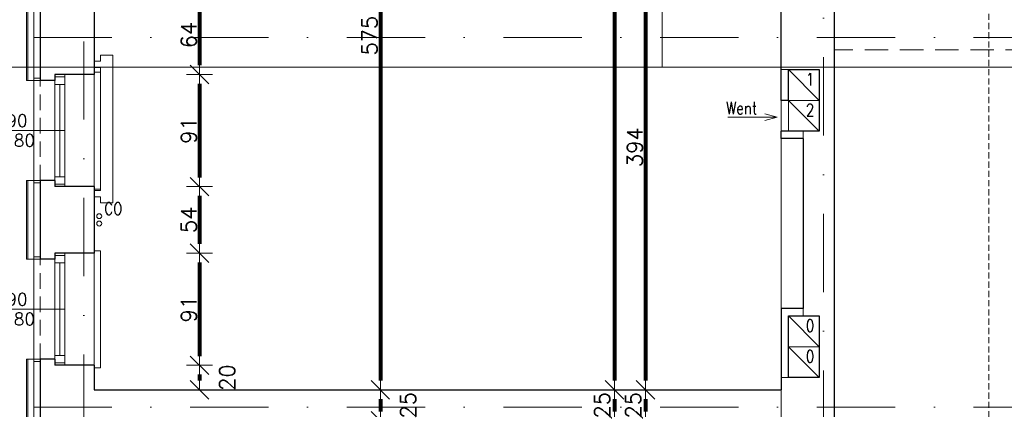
# Model space of a CAD drawing. Header units: metres. Extents: x 7408630 to 15602436, y 5561464 to 13303678.
# Tile 88 of 123: x 7413710 to 7414508, y 5565105 to 5565421. Entities that reach past the tile are written whole.
import ezdxf
from ezdxf.enums import TextEntityAlignment as Align

# ---------------------------------------------------------------- set-up
doc = ezdxf.new("R2010")
doc.units = ezdxf.units.M
doc.header["$MEASUREMENT"] = 0
for name, pattern in [('CARKOVANA', [7.5, 5, -2.5]), ('DASHDOT', [25.4, 12.7, -6.35, 0, -6.35]), ('HIDDEN', [9.525, 6.35, -3.175])]:
    doc.linetypes.add(name, pattern=pattern)
for name, color, linetype, lineweight in [('!! 0_ Istn-okna', 6, 'Continuous', 13), ('!! 0_ Istn-sciany', 3, 'Continuous', 30), ('!! 0_ Istn-widok', 1, 'Continuous', 15), ('!! 0_Istn-armatura', 6, 'Continuous', 9), ('!! 0_Istn-cienka', 4, 'Continuous', 9), ('!! 0_Istn-went', 5, 'Continuous', 13), ('!! 0_Opis_okna', 8, 'Continuous', 15), ('!! 0_Opis_pom', 9, 'Continuous', 13), ('!! 0_Osie', 1, 'DASHDOT', 13), ('!! 1_ tynk zewn  - nowy', 21, 'Continuous', 20), ('!! 1_OPIS POM NOWE', 140, 'Continuous', 5), ('!! 2_ remont Ocieplenie', 4, 'ZIGZAG', 5), ('!! wymiary osi', 250, 'Continuous', 5), ('0-osie-liniA', 14, 'DASHDOT', 5), ('Granica', 112, 'Continuous', 80)]:
    doc.layers.add(name, color=color, linetype=linetype, lineweight=lineweight)
for name, color, linetype, lineweight, plot in [('!! 0_Istn-grzejniki', 7, 'Continuous', 0, False), ('!! 0_ramki', 66, 'Continuous', 9, False), ('Powierzchnia', 140, 'Continuous', 5, False)]:
    doc.layers.add(name, color=color, linetype=linetype, lineweight=lineweight, plot=plot)
doc.layers.add('!! 1_Wyburzenia', color=252, linetype='CARKOVANA', lineweight=13, true_color=0x696969)
doc.styles.add('50', font='ROMANS.shx', dxfattribs={"width": 0.8, "oblique": 10, "height": 10})
doc.styles.add('ARCHETYP', font='romans.shx', dxfattribs={"height": 15})
doc.styles.add('ARIAL', font='tahoma.ttf')
doc.styles.add('TXT', font='simplex.shx')
doc.linetypes.add('ZIGZAG', pattern='A,0.00254,-5.08,[131,ltypeshp.shx,S=5.08,R=0,X=-5.08,Y=0],-10.16,[131,ltypeshp.shx,S=5.08,R=180,X=5.08,Y=0],-5.08', length=20.32254)
doc.dimstyles.new('DIM50', dxfattribs={"dimscale": 5, "dimtxt": 2, "dimasz": 1, "dimexe": 0, "dimexo": 0, "dimgap": 0.5, "dimtad": 1, "dimdec": 4, "dimrnd": 0.5, "dimdsep": 46, "dimtxsty": 'TXT', "dimblk": 'TICK1', "dimblk1": 'TICK1', "dimblk2": 'TICK1', "dimsah": 1, "dimcen": 0, "dimse1": 1, "dimse2": 1, "dimclrd": 1, "dimclre": 7, "dimclrt": 9, "dimadec": 0, "dimazin": 0, "dimtfac": 1, "dimtdec": 4, "dimtmove": 2, "dimatfit": 3, "dimldrblk": 'TICK1', "dimfxl": 1, "dimtolj": 1, "dimarcsym": 0})

# ---------------------------------------------------------------- blocks, each defined once
blk = doc.blocks.new('BLOK OSI')
at = {"layer": '0-osie-liniA', "ltscale": 5}
for points in [[(52592.21142, -193637.0088), (52592.21142, -199860.81919)], [(51992.21142, -199661.23318), (51992.21142, -193642.4104)], [(51570.03302, -196290.0883), (53810.60983, -196290.0883)], [(51570.03302, -196590.0883), (53810.60983, -196590.0883)]]:
    blk.add_lwpolyline(points, dxfattribs=at)
blk = doc.blocks.new('1_ok-opis')
blk.add_line((0, 111.61), (0, 50))
blk.add_circle((0, 128.61), 17)
at = {"style": '50', "oblique": 10, "width": 0.8}
for tag, rotation, p in [('NR', 90, (0, 128.61)), ('NR', 270, (0, 128.61)), ('SZEROKOŚĆ', 90, (-8, 78.29)), ('SZEROKOŚĆ', 270, (8, 78.29)), ('WYSOKOŚĆ', 270, (-8, 78.29)), ('WYSOKOŚĆ', 90, (8, 78.29))]:
    blk.add_attdef(tag, text='', height=10, rotation=rotation, dxfattribs=at).set_placement(p, align=Align.MIDDLE)
blk = doc.blocks.new('TICK1')
at = {"color": 0}
for p, q in [((0, -1.4), (0, 1.4)), ((0, 0), (-1, 0))]:
    blk.add_line(p, q, dxfattribs=at)
at = {"color": 2}
blk.add_line((-1, -1), (1, 1), dxfattribs=at)
blk = doc.blocks.new('*D677')
at = {"layer": '!! wymiary osi', "color": 1, "lineweight": -2, "transparency": 16777216}
blk.add_line((74866.33, -195647.09), (74866.33, -196507.09), dxfattribs=at)
at = {"layer": 'DEFPOINTS', "color": 0, "transparency": 16777216}
for p in [(75001.42, -195639.59), (74866.33, -196514.59), (75001.42, -196514.59)]:
    blk.add_point(p, dxfattribs=at)
at = {"layer": '!! wymiary osi', "color": 1, "lineweight": -2, "transparency": 16777216, "xscale": 7.5, "yscale": 7.5, "zscale": 7.5}
for p, rotation in [((74866.33, -195639.59), 90), ((74866.33, -196514.59), 270)]:
    blk.add_blockref('TICK1', p, dxfattribs=dict(at, rotation=rotation))
at = {"layer": '!! wymiary osi', "color": 9, "transparency": 16777216, "insert": (74857.58, -196077.09), "char_height": 12.5, "attachment_point": 5, "rotation": 90, "style": 'TXT'}
blk.add_mtext('\\A1;875', dxfattribs=at)
blk = doc.blocks.new('*D678')
at = {"layer": '!! wymiary osi', "color": 1, "lineweight": -2, "transparency": 16777216}
blk.add_line((74866.33, -196522.09), (74866.33, -196532.09), dxfattribs=at)
at = {"layer": 'DEFPOINTS', "color": 0, "transparency": 16777216}
for p in [(75001.42, -196514.59), (74866.33, -196539.59), (75001.42, -196539.59)]:
    blk.add_point(p, dxfattribs=at)
at = {"layer": '!! wymiary osi', "color": 1, "lineweight": -2, "transparency": 16777216, "xscale": 7.5, "yscale": 7.5, "zscale": 7.5}
for p, rotation in [((74866.33, -196514.59), 90), ((74866.33, -196539.59), 270)]:
    blk.add_blockref('TICK1', p, dxfattribs=dict(at, rotation=rotation))
at = {"layer": '!! wymiary osi', "color": 9, "transparency": 16777216, "insert": (74856.33, -196527.09), "char_height": 12.5, "attachment_point": 5, "rotation": 90, "style": 'TXT'}
blk.add_mtext('\\A1;25', dxfattribs=at)
blk = doc.blocks.new('*D682')
at = {"layer": '!! wymiary osi', "color": 1, "lineweight": -2, "transparency": 16777216}
blk.add_line((74891.58, -196128.09), (74891.58, -196507.09), dxfattribs=at)
at = {"layer": 'DEFPOINTS', "color": 0, "transparency": 16777216}
for p in [(75019.42, -196120.59), (74891.58, -196514.59), (75001.42, -196514.59)]:
    blk.add_point(p, dxfattribs=at)
at = {"layer": '!! wymiary osi', "color": 1, "lineweight": -2, "transparency": 16777216, "xscale": 7.5, "yscale": 7.5, "zscale": 7.5}
for p, rotation in [((74891.58, -196120.59), 90), ((74891.58, -196514.59), 270)]:
    blk.add_blockref('TICK1', p, dxfattribs=dict(at, rotation=rotation))
at = {"layer": '!! wymiary osi', "color": 9, "transparency": 16777216, "insert": (74882.83, -196317.59), "char_height": 12.5, "attachment_point": 5, "rotation": 90, "style": 'TXT'}
blk.add_mtext('\\A1;394', dxfattribs=at)
blk = doc.blocks.new('*D683')
at = {"layer": '!! wymiary osi', "color": 1, "lineweight": -2, "transparency": 16777216}
blk.add_line((74891.58, -196522.09), (74891.58, -196532.09), dxfattribs=at)
at = {"layer": 'DEFPOINTS', "color": 0, "transparency": 16777216}
for p in [(75001.42, -196514.59), (74891.58, -196539.59), (75001.42, -196539.59)]:
    blk.add_point(p, dxfattribs=at)
at = {"layer": '!! wymiary osi', "color": 1, "lineweight": -2, "transparency": 16777216, "xscale": 7.5, "yscale": 7.5, "zscale": 7.5}
for p, rotation in [((74891.58, -196514.59), 90), ((74891.58, -196539.59), 270)]:
    blk.add_blockref('TICK1', p, dxfattribs=dict(at, rotation=rotation))
at = {"layer": '!! wymiary osi', "color": 9, "transparency": 16777216, "insert": (74881.58, -196527.09), "char_height": 12.5, "attachment_point": 5, "rotation": 90, "style": 'TXT'}
blk.add_mtext('\\A1;25', dxfattribs=at)
blk = doc.blocks.new('*D712')
at = {"layer": '!! wymiary osi', "color": 1, "lineweight": -2, "transparency": 16777216}
blk.add_line((74676.46, -195947.09), (74676.46, -196507.09), dxfattribs=at)
at = {"layer": 'DEFPOINTS', "color": 0, "transparency": 16777216}
for p in [(74629.42, -195939.59), (74676.46, -196514.59), (74676.46, -196514.59)]:
    blk.add_point(p, dxfattribs=at)
at = {"layer": '!! wymiary osi', "color": 1, "lineweight": -2, "transparency": 16777216, "xscale": 7.5, "yscale": 7.5, "zscale": 7.5}
for p, rotation in [((74676.46, -195939.59), 90), ((74676.46, -196514.59), 270)]:
    blk.add_blockref('TICK1', p, dxfattribs=dict(at, rotation=rotation))
at = {"layer": '!! wymiary osi', "color": 9, "transparency": 16777216, "insert": (74667.71, -196227.09), "char_height": 12.5, "attachment_point": 5, "rotation": 90, "style": 'TXT'}
blk.add_mtext('\\A1;575', dxfattribs=at)
blk = doc.blocks.new('*D713')
at = {"layer": '!! wymiary osi', "color": 1, "lineweight": -2, "transparency": 16777216}
blk.add_line((74676.46, -196522.09), (74676.46, -196532.09), dxfattribs=at)
at = {"layer": 'DEFPOINTS', "color": 0, "transparency": 16777216}
for p in [(74676.46, -196514.59), (74676.46, -196539.59), (74676.46, -196539.59)]:
    blk.add_point(p, dxfattribs=at)
at = {"layer": '!! wymiary osi', "color": 1, "lineweight": -2, "transparency": 16777216, "xscale": 7.5, "yscale": 7.5, "zscale": 7.5}
for p, rotation in [((74676.46, -196514.59), 90), ((74676.46, -196539.59), 270)]:
    blk.add_blockref('TICK1', p, dxfattribs=dict(at, rotation=rotation))
at = {"layer": '!! wymiary osi', "color": 9, "transparency": 16777216, "insert": (74698.96, -196527.09), "char_height": 12.5, "attachment_point": 5, "rotation": 90, "style": 'TXT'}
blk.add_mtext('\\A1;25', dxfattribs=at)
blk = doc.blocks.new('*D720')
at = {"layer": '!! wymiary osi', "color": 1, "lineweight": -2, "transparency": 16777216}
blk.add_line((74529.8, -196202.09), (74529.8, -196251.09), dxfattribs=at)
at = {"layer": 'DEFPOINTS', "color": 0, "transparency": 16777216}
for p in [(74444.42, -196194.59), (74444.42, -196258.59), (74529.8, -196258.59)]:
    blk.add_point(p, dxfattribs=at)
at = {"layer": '!! wymiary osi', "color": 1, "lineweight": -2, "transparency": 16777216, "xscale": 7.5, "yscale": 7.5, "zscale": 7.5}
for p, rotation in [((74529.8, -196194.59), 90), ((74529.8, -196258.59), 270)]:
    blk.add_blockref('TICK1', p, dxfattribs=dict(at, rotation=rotation))
at = {"layer": '!! wymiary osi', "color": 9, "transparency": 16777216, "insert": (74521.05, -196226.59), "char_height": 12.5, "attachment_point": 5, "rotation": 90, "style": 'TXT'}
blk.add_mtext('\\A1;64', dxfattribs=at)
blk = doc.blocks.new('*D721')
at = {"layer": '!! wymiary osi', "color": 1, "lineweight": -2, "transparency": 16777216}
blk.add_line((74529.8, -196266.09), (74529.8, -196342.09), dxfattribs=at)
at = {"layer": 'DEFPOINTS', "color": 0, "transparency": 16777216}
for p in [(74444.42, -196258.59), (74444.42, -196349.59), (74529.8, -196349.59)]:
    blk.add_point(p, dxfattribs=at)
at = {"layer": '!! wymiary osi', "color": 1, "lineweight": -2, "transparency": 16777216, "xscale": 7.5, "yscale": 7.5, "zscale": 7.5}
for p, rotation in [((74529.8, -196258.59), 90), ((74529.8, -196349.59), 270)]:
    blk.add_blockref('TICK1', p, dxfattribs=dict(at, rotation=rotation))
at = {"layer": '!! wymiary osi', "color": 9, "transparency": 16777216, "insert": (74521.05, -196304.09), "char_height": 12.5, "attachment_point": 5, "rotation": 90, "style": 'TXT'}
blk.add_mtext('\\A1;91', dxfattribs=at)
blk = doc.blocks.new('*D722')
at = {"layer": '!! wymiary osi', "color": 1, "lineweight": -2, "transparency": 16777216}
blk.add_line((74529.8, -196357.09), (74529.8, -196396.09), dxfattribs=at)
at = {"layer": 'DEFPOINTS', "color": 0, "transparency": 16777216}
for p in [(74444.42, -196349.59), (74444.42, -196403.59), (74529.8, -196403.59)]:
    blk.add_point(p, dxfattribs=at)
at = {"layer": '!! wymiary osi', "color": 1, "lineweight": -2, "transparency": 16777216, "xscale": 7.5, "yscale": 7.5, "zscale": 7.5}
for p, rotation in [((74529.8, -196349.59), 90), ((74529.8, -196403.59), 270)]:
    blk.add_blockref('TICK1', p, dxfattribs=dict(at, rotation=rotation))
at = {"layer": '!! wymiary osi', "color": 9, "transparency": 16777216, "insert": (74521.05, -196376.59), "char_height": 12.5, "attachment_point": 5, "rotation": 90, "style": 'TXT'}
blk.add_mtext('\\A1;54', dxfattribs=at)
blk = doc.blocks.new('*D723')
at = {"layer": '!! wymiary osi', "color": 1, "lineweight": -2, "transparency": 16777216}
blk.add_line((74529.8, -196411.09), (74529.8, -196487.09), dxfattribs=at)
at = {"layer": 'DEFPOINTS', "color": 0, "transparency": 16777216}
for p in [(74444.42, -196403.59), (74444.42, -196494.59), (74529.8, -196494.59)]:
    blk.add_point(p, dxfattribs=at)
at = {"layer": '!! wymiary osi', "color": 1, "lineweight": -2, "transparency": 16777216, "xscale": 7.5, "yscale": 7.5, "zscale": 7.5}
for p, rotation in [((74529.8, -196403.59), 90), ((74529.8, -196494.59), 270)]:
    blk.add_blockref('TICK1', p, dxfattribs=dict(at, rotation=rotation))
at = {"layer": '!! wymiary osi', "color": 9, "transparency": 16777216, "insert": (74521.05, -196449.09), "char_height": 12.5, "attachment_point": 5, "rotation": 90, "style": 'TXT'}
blk.add_mtext('\\A1;91', dxfattribs=at)
blk = doc.blocks.new('*D724')
at = {"layer": '!! wymiary osi', "color": 1, "lineweight": -2, "transparency": 16777216}
blk.add_line((74529.8, -196502.09), (74529.8, -196507.09), dxfattribs=at)
at = {"layer": 'DEFPOINTS', "color": 0, "transparency": 16777216}
for p in [(74444.42, -196494.59), (74444.42, -196514.59), (74529.8, -196514.59)]:
    blk.add_point(p, dxfattribs=at)
at = {"layer": '!! wymiary osi', "color": 1, "lineweight": -2, "transparency": 16777216, "xscale": 7.5, "yscale": 7.5, "zscale": 7.5}
for p, rotation in [((74529.8, -196494.59), 90), ((74529.8, -196514.59), 270)]:
    blk.add_blockref('TICK1', p, dxfattribs=dict(at, rotation=rotation))
at = {"layer": '!! wymiary osi', "color": 9, "transparency": 16777216, "insert": (74552.3, -196504.59), "char_height": 12.5, "attachment_point": 5, "rotation": 90, "style": 'TXT'}
blk.add_mtext('\\A1;20', dxfattribs=at)
blk = doc.blocks.new('A$C9c944097')
at = {"layer": '!! 0_ Istn-okna'}
for points in [[(3035.5, -1880.47213), (3035.5, -1971.47213)], [(3043.5, -1880.47213), (3043.5, -1971.47213)], [(3039.5, -1888.47213), (3039.5, -1963.47213)], [(3035.5, -2025.47213), (3035.5, -2116.47213)], [(3043.5, -2025.47213), (3043.5, -2116.47213)], [(3039.5, -2033.47213), (3039.5, -2108.47213)]]:
    blk.add_lwpolyline(points, dxfattribs=at)
for points in [[(3035.5, -1882.47213), (3035.5, -1888.47213), (3043.5, -1888.47213), (3043.5, -1882.47213)], [(3035.5, -1963.47213), (3035.5, -1969.47213), (3043.5, -1969.47213), (3043.5, -1963.47213)], [(3035.5, -2027.47213), (3035.5, -2033.47213), (3043.5, -2033.47213), (3043.5, -2027.47213)], [(3035.5, -2108.47213), (3035.5, -2114.47213), (3043.5, -2114.47213), (3043.5, -2108.47213)]]:
    blk.add_lwpolyline(points, close=True, dxfattribs=at)
at = {"layer": '!! 0_ Istn-sciany'}
blk.add_line((3642.5, -2070.47213), (3624.5, -2070.47213), dxfattribs=at)
for points in [[(3667.5, -1742.47213), (3667.5, -2250.47213)], [(3624.5, -1901.47213), (3624.5, -1801.47213)], [(3023.5, -1811.47213), (3023.5, -1885.47213)], [(3067.5, -1816.47213), (3067.5, -1880.47213)], [(3630.5, -1901.47213), (3630.5, -1876.47213)], [(3630.5, -1876.47213), (3655.5, -1876.47213)], [(3655.5, -1876.47213), (3655.5, -1926.47213)], [(3035.5, -1880.47213), (3035.5, -1885.47213)], [(3067.5, -1880.47213), (3035.5, -1880.47213)], [(3035.5, -1885.47213), (3023.5, -1885.47213)], [(3630.47451, -1901.47213), (3624.5, -1901.47213)], [(3655.5, -1926.47213), (3624.5, -1926.47213)], [(3624.5, -1932.47213), (3624.5, -1926.47213)], [(3642.5, -1932.47213), (3624.5, -1932.47213)], [(3642.5, -1932.47213), (3642.5, -2070.47213)], [(3023.5, -1966.47213), (3023.5, -2030.47213)], [(3035.5, -1966.47213), (3023.5, -1966.47213)], [(3035.5, -1966.47213), (3035.5, -1971.47213)], [(3067.5, -1971.47213), (3035.5, -1971.47213)], [(3067.5, -1971.47213), (3067.5, -2025.47213)], [(3035.5, -2025.47213), (3035.5, -2030.47213)], [(3067.5, -2025.47213), (3035.5, -2025.47213)], [(3035.5, -2030.47213), (3023.5, -2030.47213)], [(3624.5, -2070.47213), (3624.5, -2136.47213)], [(3023.5, -2111.47213), (3023.5, -2180.47213)], [(3035.5, -2111.47213), (3023.5, -2111.47213)], [(3035.5, -2111.47213), (3035.5, -2116.47213)], [(3067.5, -2116.47213), (3035.5, -2116.47213)], [(3067.5, -2116.47213), (3067.5, -2136.47213)], [(3067.5, -2136.47213), (3624.5, -2136.47213)]]:
    blk.add_lwpolyline(points, dxfattribs=at)
blk.add_lwpolyline([(3630.5, -2076.47213), (3655.5, -2076.47213), (3655.5, -2126.47213), (3630.5, -2126.47213)], close=True, dxfattribs=at)
at = {"layer": '!! 0_ Istn-widok', "linetype": 'HIDDEN', "ltscale": 3}
blk.add_lwpolyline([(4111.5, -1860.47213), (3667.5, -1860.47213)], dxfattribs=at)
at = {"layer": '!! 0_ Istn-widok'}
for points in [[(3630.5, -1876.47213), (3624.5, -1876.47213)], [(3018.5, -1968.47213), (3018.5, -1883.47213)], [(3023.5, -1883.47213), (3018.5, -1883.47213)], [(3067.5, -1878.47213), (3072.5, -1878.47213)], [(3072.5, -1878.47213), (3072.5, -1973.47213)], [(3642.5, -1932.47213), (3642.5, -1926.47213)], [(3023.5, -1968.47213), (3018.5, -1968.47213)], [(3067.5, -1973.47213), (3072.5, -1973.47213)], [(3018.5, -2113.47213), (3018.5, -2028.47213)], [(3023.5, -2028.47213), (3018.5, -2028.47213)], [(3067.5, -2023.47213), (3072.5, -2023.47213)], [(3072.5, -2023.47213), (3072.5, -2118.47213)], [(3642.5, -2070.47213), (3642.5, -2076.47213)], [(3023.5, -2113.47213), (3018.5, -2113.47213)], [(3067.5, -2118.47213), (3072.5, -2118.47213)], [(3630.5, -2126.47213), (3624.5, -2126.47213)], [(3624.5, -2136.47213), (3624.5, -2161.47213)]]:
    blk.add_lwpolyline(points, dxfattribs=at)
at = {"layer": '!! 0_Istn-armatura'}
for centre in [(3071.5, -1995.47213), (3071.5, -2001.47213)]:
    blk.add_circle(centre, 2, dxfattribs=at)
at = {"layer": '!! 0_Istn-cienka', "linetype": 'HIDDEN', "ltscale": 2}
for points in [[(3067.5, -1880.47213), (3067.5, -1971.47213)], [(3023.5, -1966.47213), (3023.5, -1885.47213)], [(3067.5, -2025.47213), (3067.5, -2116.47213)], [(3023.5, -2111.47213), (3023.5, -2030.47213)]]:
    blk.add_lwpolyline(points, dxfattribs=at)
at = {"layer": '!! 0_Istn-grzejniki'}
blk.add_lwpolyline([(3067.5, -1869.72213), (3072.5, -1869.72213), (3072.5, -1864.72213), (3082.5, -1864.72213), (3082.5, -1984.72213), (3072.5, -1984.72213), (3072.5, -1979.72213), (3067.5, -1979.72213), (3067.5, -1974.72213), (3072.5, -1974.72213), (3072.5, -1874.72213), (3067.5, -1874.72213)], close=True, dxfattribs=at)
at = {"layer": '!! 0_Istn-went'}
for points in [[(3630.5, -1901.47213), (3655.5, -1901.47213), (3655.5, -1876.47213), (3630.5, -1876.47213)], [(3630.5, -1926.47213), (3655.5, -1926.47213), (3655.5, -1901.47213), (3630.5, -1901.47213)], [(3630.5, -2101.47213), (3655.5, -2101.47213), (3655.5, -2076.47213), (3630.5, -2076.47213)], [(3630.5, -2126.47213), (3655.5, -2126.47213), (3655.5, -2101.47213), (3630.5, -2101.47213)]]:
    blk.add_lwpolyline(points, close=True, dxfattribs=at)
for points in [[(3630.5, -1876.47213), (3655.5, -1901.47213)], [(3624.5, -1901.47213), (3624.5, -1926.47213)], [(3630.5, -1901.47213), (3655.5, -1926.47213)], [(3581.28263, -1915.11398), (3621.32916, -1915.11398)], [(3621.32916, -1915.11398), (3611.32916, -1912.43449)], [(3621.32916, -1915.11398), (3611.32916, -1917.79347)], [(3630.5, -2076.47213), (3655.5, -2101.47213)], [(3630.5, -2101.47213), (3655.5, -2126.47213)]]:
    blk.add_lwpolyline(points, dxfattribs=at)
at = {"layer": '!! 0_ramki'}
for points in [[(-371.78226, 1095.53977), (3828.21774, 1095.53977), (3828.21774, -1874.46023), (-371.78226, -1874.46023)], [(3528.21774, 1095.53977), (7728.21774, 1095.53977), (7728.21774, -1874.46023), (3528.21774, -1874.46023)]]:
    blk.add_lwpolyline(points, close=True, dxfattribs=at)
at = {"layer": '!! 1_ tynk zewn  - nowy'}
for points in [[(3012.5, -1885.47213), (3012.5, -1811.47213)], [(3013.5, -1885.47213), (3013.5, -1811.47213)], [(3023.5, -1885.47213), (3012.5, -1885.47213)], [(3012.5, -2030.47213), (3012.5, -1966.47213)], [(3023.5, -1966.47213), (3012.5, -1966.47213)], [(3013.5, -2030.47213), (3013.5, -1966.47213)], [(3023.5, -2030.47213), (3012.5, -2030.47213)], [(3012.5, -2180.47213), (3012.5, -2111.47213)], [(3023.5, -2111.47213), (3012.5, -2111.47213)], [(3013.5, -2180.47213), (3013.5, -2111.47213)]]:
    blk.add_lwpolyline(points, dxfattribs=at)
at = {"layer": '!! 1_Wyburzenia'}
blk.add_lwpolyline([(3793.16653, 726.38504), (3793.16653, -5421.62172)], dxfattribs=at)
at = {"layer": '!! 2_ remont Ocieplenie', "linetype": 'ZIGZAG', "ltscale": 0.75}
for points in [[(3018.5, -1885.47213), (3018.5, -1811.47213)], [(3018.5, -2030.47213), (3018.5, -1966.47213)], [(3018.5, -2180.47213), (3018.5, -2111.47213)]]:
    blk.add_lwpolyline(points, dxfattribs=at)
at = {"layer": 'Powierzchnia'}
for points in [[(3067.5, -2136.47213), (3067.5, -1561.47213), (3252.5, -1561.47213), (3252.5, -1261.47213), (3624.5, -1261.47213), (3624.5, -2136.47213)], [(3067.5, -2136.47213), (3067.5, -1561.47213), (3252.5, -1561.47213), (3252.5, -1261.47213), (3624.5, -1261.47213), (3624.5, -1330.47213), (3642.5, -1330.47213), (3642.5, -1468.47213), (3624.5, -1468.47213), (3624.5, -1530.47213), (3642.5, -1530.47213), (3642.5, -1770.47213), (3624.5, -1770.47213), (3624.5, -1932.47213), (3642.5, -1932.47213), (3642.5, -2070.47213), (3624.5, -2070.47213), (3624.5, -2136.47213)], [(3667.5, -3036.47213), (4242.5, -3036.47213), (4242.5, -2760.47213), (4101.5, -2760.47213), (4101.5, -2436.47213), (4242.5, -2436.47213), (4242.5, -1860.47213), (4111.5, -1860.47213), (4111.5, -1261.47213), (3667.5, -1261.47213)]]:
    blk.add_lwpolyline(points, close=True, dxfattribs=at)
at = {"layer": '!! 0_Opis_okna'}
ref = blk.add_blockref('1_ok-opis', (3093.5, -1925.97213), dxfattribs=dict(at, rotation=89.99999999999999))
ref.add_attrib('SZEROKOŚĆ', '90', dxfattribs={"layer": '0', "height": 10, "style": 'ARCHETYP'}).set_placement((3004.77959, -1917.97213), align=Align.MIDDLE)
ref.add_attrib('WYSOKOŚĆ', '180', dxfattribs={"layer": '0', "height": 10, "style": 'ARCHETYP'}).set_placement((3006.55305, -1933.97213), align=Align.MIDDLE)
ref.add_attrib('NR', 'O2,2', dxfattribs={"layer": '0', "height": 12, "style": 'ARCHETYP'}).set_placement((2956.59855, -1925.97213), align=Align.MIDDLE)
ref = blk.add_blockref('1_ok-opis', (3093.5, -2070.97213), dxfattribs=dict(at, rotation=89.99999999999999))
ref.add_attrib('SZEROKOŚĆ', '90', dxfattribs={"layer": '0', "height": 10, "style": 'ARCHETYP'}).set_placement((3004.77959, -2062.97213), align=Align.MIDDLE)
ref.add_attrib('WYSOKOŚĆ', '180', dxfattribs={"layer": '0', "height": 10, "style": 'ARCHETYP'}).set_placement((3006.55305, -2078.97213), align=Align.MIDDLE)
ref.add_attrib('NR', 'O2,2', dxfattribs={"layer": '0', "height": 12, "style": 'ARCHETYP'}).set_placement((2956.59855, -2070.97213), align=Align.MIDDLE)
at = {"layer": '!! 0_Osie'}
blk.add_blockref('BLOK OSI', (-48933.21142, 194439.57635), dxfattribs=at)
at = {"layer": '!! 0_Istn-armatura', "style": 'ARCHETYP', "width": 0.8}
blk.add_text('CO', height=10, rotation=0.00000004, dxfattribs=at).set_placement((3075.59989, -1994.44198))
at = {"layer": '!! 0_Istn-went', "style": 'ARCHETYP', "width": 0.8}
for s, p in [('1', (3644.66143, -1889.29459)), ('Went', (3579.9993, -1912.78375)), ('2', (3644.66143, -1914.29459)), ('0', (3644.66143, -2089.29459)), ('0', (3644.66143, -2114.29459))]:
    blk.add_text(s, height=10, rotation=0.00000004, dxfattribs=at).set_placement(p)
at = {"layer": '!! 0_Opis_pom', "ltscale": 0.7, "style": 'ARIAL'}
for tag, p in [('B2,14', (2497.12282, -23.97252)), ('B2,12', (1965.56932, -35.77631)), ('B2,11', (1692.08817, -60.77765)), ('B2,16', (3818.15438, -63.71828)), ('B2,17', (4129.82322, -93.25972)), ('B2,19.1', (5324.74708, -87.92078)), ('B2,15', (3189.46558, -109.69496)), ('B2,10', (1351.71035, -111.25665)), ('B2,13', (2272.99389, -121.89624)), ('A2,5', (1075.52681, -127.78965)), ('B2,18', (4545.51277, -234.12017)), ('B2,19', (5775.76711, -239.42159)), ('A2,4', (318.83322, -329.3265)), ('A2.1', (994.53557, -353.44633)), ('B2.7', (3171.3557, -458.01164)), ('A2.2', (994.53557, -692.67095)), ('B2.2', (3599.26223, -690.3637)), ('B2,21', (4593.23787, -912.69388)), ('B2,9', (1798.58924, -939.09545)), ('A2.3', (455.44717, -940.66614)), ('B2,4', (3116.67143, -940.65712)), ('B2,3', (3297.35823, -941.16418)), ('B2,8', (2517.28573, -960.07338)), ('B2.1', (3927.81794, -970.24709)), ('B2,20', (5834.09772, -965.70749)), ('B2,5', (3309.56672, -1129.12418)), ('B2,6', (3122.36837, -1171.43557)), ('C2,2', (3435.86614, -1487.77973)), ('C2,1', (3957.73656, -2408.10352)), ('C2,3', (3457.72791, -2555.15039)), ('D1,1', (2554.19917, -3205.91504)), ('C2,4', (3866.78124, -3285.77383)), ('D1,4', (1780.27581, -3366.18103)), ('D1,6', (1380.86316, -3373.10994)), ('D1,3', (2098.36626, -3546.18257)), ('C2,5', (3178.15957, -3610.67242)), ('D1,5', (1914.6928, -3621.18339)), ('D1,2', (2201.15492, -3794.18451)), ('D1,7', (477.95048, -4408.76849)), ('D1,8', (338.43039, -4834.32895))]:
    blk.add_attdef(tag, text='', height=11.968, dxfattribs=at).set_placement(p, align=Align.MIDDLE_CENTER)
at = {"layer": '!! 1_OPIS POM NOWE', "style": 'ARIAL'}
for tag, p in [('C2.5B', (3593.7377, -3168.5911)), ('C2,5C', (3526.78796, -3281.02046)), ('C2.4', (3997.15534, -3347.99835)), ('E2,2', (2945.33506, -3413.31629)), ('C2,5A', (3566.4961, -3615.37865)), ('E2.9', (3984.52714, -3783.77287)), ('E2.7', (4645.53364, -3784.14655)), ('D1,2', (2903.25587, -3794.18451)), ('E2.2', (3405.83089, -4049.74196)), ('E2.8', (4380.36687, -4058.97571)), ('E2.6', (5154.87983, -4066.29138)), ('E2.1', (4427.07303, -4318.94156)), ('E2,3', (3401.59976, -4465.83792)), ('E2.4', (3758.95342, -4705.0924)), ('E2.5', (5238.11734, -4786.79525))]:
    blk.add_attdef(tag, text='', height=11.968, dxfattribs=at).set_placement(p, align=Align.MIDDLE_CENTER)
at = {"layer": '!! wymiary osi'}
for base, p1, p2, picture, middle in [((3489.40807, -2136.47213), (3624.5, -1261.47213), (3624.5, -2136.47213), '*D677', (3480.65807, -1698.97213)), ((3299.54127, -2136.47213), (3252.5, -1561.47213), (3299.54127, -2136.47213), '*D712', (3290.79127, -1848.97213)), ((3514.66011, -2136.47213), (3642.5, -1742.47213), (3624.5, -2136.47213), '*D682', (3505.91011, -1939.47213)), ((3152.88136, -1880.47213), (3067.5, -1816.47213), (3067.5, -1880.47213), '*D720', (3144.13136, -1848.47213)), ((3152.88136, -1971.47213), (3067.5, -1880.47213), (3067.5, -1971.47213), '*D721', (3144.13136, -1925.97213)), ((3152.88136, -2025.47213), (3067.5, -1971.47213), (3067.5, -2025.47213), '*D722', (3144.13136, -1998.47213)), ((3152.88136, -2116.47213), (3067.5, -2025.47213), (3067.5, -2116.47213), '*D723', (3144.13136, -2070.97213)), ((3152.88136, -2136.47213), (3067.5, -2116.47213), (3067.5, -2136.47213), '*D724', (3175.38136, -2126.47213)), ((3299.54127, -2161.47213), (3299.54127, -2136.47213), (3299.54127, -2161.47213), '*D713', (3322.04127, -2148.97213)), ((3489.40807, -2161.47213), (3624.5, -2136.47213), (3624.5, -2161.47213), '*D678', (3479.40807, -2148.97213)), ((3514.66011, -2161.47213), (3624.5, -2136.47213), (3624.5, -2161.47213), '*D683', (3504.66011, -2148.97213))]:
    dim = blk.add_linear_dim(base=base, p1=p1, p2=p2, angle=90, dimstyle='DIM50', dxfattribs=at)
    dim.commit()
    dim.dimension.update_dxf_attribs({"geometry": picture, "text_midpoint": middle, "insert": (-71376.92327, 194378.11618)})

msp = doc.modelspace()

# ---------------------------------------------------------------- block references
at = {"layer": 'Granica'}
msp.add_blockref('A$C9c944097', (7410702.59401, 5567256.9858), dxfattribs=at)

doc.saveas('drawing.dxf')
